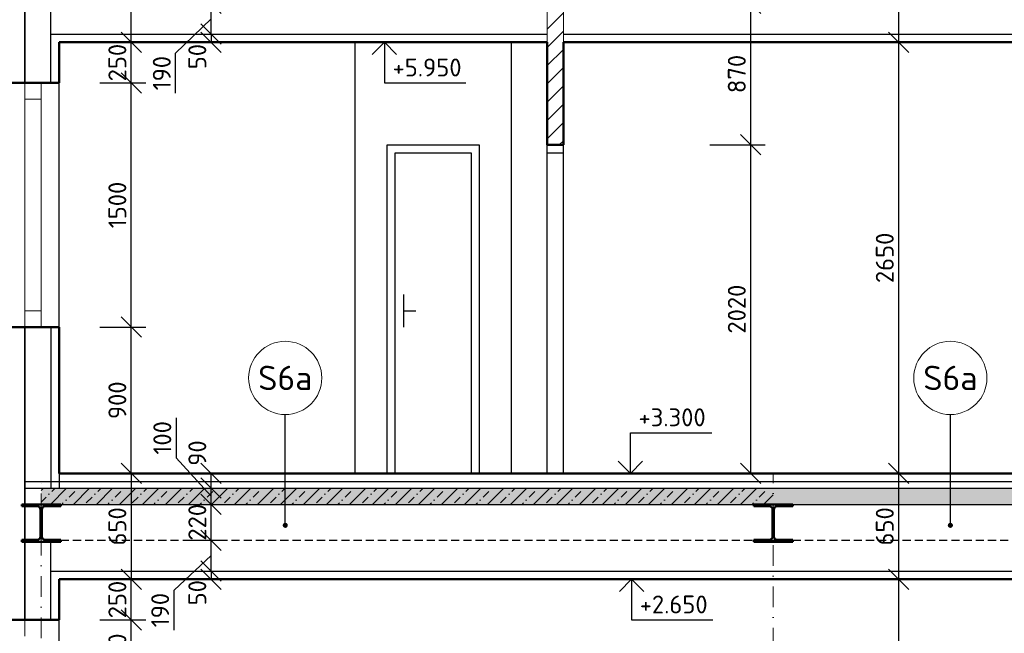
# Model space of a CAD drawing. Header units: millimetres. Extents: x -118752 to 407724, y -73278 to 155058.
# Tile 189 of 256: x 86812 to 92865, y 139100 to 142871. Entities that reach past the tile are written whole.
import ezdxf
from ezdxf.enums import TextEntityAlignment as Align

# ---------------------------------------------------------------- set-up
doc = ezdxf.new("R2010")
doc.units = ezdxf.units.MM
doc.header["$LTSCALE"] = 10
doc.linetypes.add('DASH', pattern=[0.75, 0.5, -0.25])
doc.linetypes.add('DASHDOT', pattern=[25.4, 12.7, -6.35, 0, -6.35])
for name, color, linetype, lineweight in [('CKBUBLINY', 1, 'Continuous', 18), ('CKBUBLINY_POPIS', 3, 'Continuous', 25), ('CKKOTY', 3, 'Continuous', 25), ('CKKOTY_VYS', 3, 'Continuous', 25), ('CKOKNA', 1, 'Continuous', 18), ('CKRASTR', 7, 'DASHDOT', 15), ('CKSTENY_PODROVINOU', 7, 'Continuous', 25), ('CKSTENY_REZ', 6, 'Continuous', 50), ('CSPROFILY_REZY', 4, 'Continuous', 50), ('pohledy', 7, 'Continuous', 25), ('srafy', 7, 'Continuous', 18)]:
    doc.layers.add(name, color=color, linetype=linetype, lineweight=lineweight)
doc.styles.get("Standard").update_dxf_attribs({"font": 'isocpeur.ttf'})
doc.dimstyles.new('CADKON', dxfattribs={"dimscale": 50, "dimtxt": 2.2, "dimasz": 2.5, "dimexe": 1.8, "dimexo": 5, "dimgap": 0.6, "dimtad": 1, "dimrnd": 1, "dimtxsty": 'Standard', "dimblk1": 'OBLIQUE', "dimblk2": 'OBLIQUE', "dimsah": 1, "dimcen": 2.5, "dimadec": 1, "dimazin": 2, "dimtfac": 1, "dimtdec": 4, "dimtix": 1, "dimtmove": 2, "dimatfit": 3, "dimldrblk": 'OPEN30', "dimfxl": 5, "dimfxlon": 1, "dimtolj": 1, "dimarcsym": 0})
pattern_1 = [(45, (0, 0), (-70.71068, 70.71068), []), (45, (70.71, 0), (-35.35534, 106.06602), [50, -25, 0, -25])]

# ---------------------------------------------------------------- blocks, each defined once
blk = doc.blocks.new('_OBLIQUE')
at = {"color": 0, "linetype": 'ByBlock'}
blk.add_line((-0.5, -0.5), (0.5, 0.5), dxfattribs=at)
blk = doc.blocks.new('*D8405')
at = {"layer": 'CKKOTY', "color": 0, "lineweight": -2}
for p, q in [((91964.9, 143382.4), (92304.9, 143382.4)), ((92214.9, 143382.4), (92214.9, 142732.4)), ((91964.9, 142732.4), (92304.9, 142732.4))]:
    blk.add_line(p, q, dxfattribs=at)
at = {"layer": 'Defpoints', "color": 0}
for p in [(90874.4, 143382.4), (90154.4, 142732.4), (92214.9, 142732.4)]:
    blk.add_point(p, dxfattribs=at)
at = {"layer": 'CKKOTY', "color": 0, "lineweight": -2, "xscale": 125, "yscale": 125, "zscale": 125}
for p, rotation in [((92214.9, 143382.4), 90), ((92214.9, 142732.4), 270)]:
    blk.add_blockref('_OBLIQUE', p, dxfattribs=dict(at, rotation=rotation))
at = {"layer": 'CKKOTY', "color": 0, "insert": (92129.9, 143057.4), "char_height": 110, "attachment_point": 5, "rotation": 90}
blk.add_mtext('\\A1;650', dxfattribs=at)
blk = doc.blocks.new('_Open90')
at = {"color": 0, "lineweight": -2}
for p, q in [((-0.5, 0.5), (0, 0)), ((0, 0), (-1, 0)), ((0, 0), (-0.5, -0.5))]:
    blk.add_line(p, q, dxfattribs=at)
blk = doc.blocks.new('*D8406')
at = {"layer": 'CKKOTY', "color": 0, "lineweight": -2}
for p, q in [((91964.9, 142732.4), (92304.9, 142732.4)), ((92214.9, 142732.4), (92214.9, 140082.4)), ((91964.9, 140082.4), (92304.9, 140082.4))]:
    blk.add_line(p, q, dxfattribs=at)
at = {"layer": 'Defpoints', "color": 0}
for p in [(90154.4, 142732.4), (90154.4, 140082.4), (92214.9, 140082.4)]:
    blk.add_point(p, dxfattribs=at)
at = {"layer": 'CKKOTY', "color": 0, "lineweight": -2, "xscale": 125, "yscale": 125, "zscale": 125}
for p, rotation in [((92214.9, 142732.4), 90), ((92214.9, 140082.4), 270)]:
    blk.add_blockref('_OBLIQUE', p, dxfattribs=dict(at, rotation=rotation))
at = {"layer": 'CKKOTY', "color": 0, "insert": (92129.9, 141407.4), "char_height": 110, "attachment_point": 5, "rotation": 90}
blk.add_mtext('\\A1;2650', dxfattribs=at)
blk = doc.blocks.new('*D8407')
at = {"layer": 'CKKOTY', "color": 0, "lineweight": -2}
for p, q in [((91964.9, 140082.4), (92304.9, 140082.4)), ((92214.9, 140082.4), (92214.9, 139432.4)), ((91964.9, 139432.4), (92304.9, 139432.4))]:
    blk.add_line(p, q, dxfattribs=at)
at = {"layer": 'Defpoints', "color": 0}
for p in [(90154.4, 140082.4), (91444.4, 139432.4), (92214.9, 139432.4)]:
    blk.add_point(p, dxfattribs=at)
at = {"layer": 'CKKOTY', "color": 0, "lineweight": -2, "xscale": 125, "yscale": 125, "zscale": 125}
for p, rotation in [((92214.9, 140082.4), 90), ((92214.9, 139432.4), 270)]:
    blk.add_blockref('_OBLIQUE', p, dxfattribs=dict(at, rotation=rotation))
at = {"layer": 'CKKOTY', "color": 0, "insert": (92129.9, 139757.4), "char_height": 110, "attachment_point": 5, "rotation": 90}
blk.add_mtext('\\A1;650', dxfattribs=at)
blk = doc.blocks.new('*D8422')
at = {"layer": 'CKKOTY', "color": 0, "lineweight": -2}
for p, q in [((91964.9, 139432.4), (92304.9, 139432.4)), ((92214.9, 139432.4), (92214.9, 136782.4)), ((91964.9, 136782.4), (92304.9, 136782.4))]:
    blk.add_line(p, q, dxfattribs=at)
at = {"layer": 'Defpoints', "color": 0}
for p in [(91444.4, 139432.4), (91444.4, 136782.4), (92214.9, 136782.4)]:
    blk.add_point(p, dxfattribs=at)
at = {"layer": 'CKKOTY', "color": 0, "lineweight": -2, "xscale": 125, "yscale": 125, "zscale": 125}
for p, rotation in [((92214.9, 139432.4), 90), ((92214.9, 136782.4), 270)]:
    blk.add_blockref('_OBLIQUE', p, dxfattribs=dict(at, rotation=rotation))
at = {"layer": 'CKKOTY', "color": 0, "insert": (92129.9, 138107.4), "char_height": 110, "attachment_point": 5, "rotation": 90}
blk.add_mtext('\\A1;2650', dxfattribs=at)
blk = doc.blocks.new('*D9129')
at = {"layer": 'CKKOTY', "color": 0, "lineweight": -2}
for p, q in [((87304.4, 139182.4), (87587.5, 139182.4)), ((87497.5, 138782.4), (87497.5, 139182.4)), ((87247.5, 138782.4), (87587.5, 138782.4))]:
    blk.add_line(p, q, dxfattribs=at)
at = {"layer": 'Defpoints', "color": 0}
for p in [(87054.4, 139182.4), (87497.5, 139182.4), (86944.4, 138782.4)]:
    blk.add_point(p, dxfattribs=at)
at = {"layer": 'CKKOTY', "color": 0, "lineweight": -2, "xscale": 125, "yscale": 125, "zscale": 125}
for p, rotation in [((87497.5, 139182.4), 90), ((87497.5, 138782.4), 270)]:
    blk.add_blockref('_OBLIQUE', p, dxfattribs=dict(at, rotation=rotation))
at = {"layer": 'CKKOTY', "color": 0, "insert": (87412.5, 138982.4), "char_height": 110, "attachment_point": 5, "rotation": 90}
blk.add_mtext('\\A1;400', dxfattribs=at)
blk = doc.blocks.new('_Open30')
at = {"color": 0, "lineweight": -2}
for p, q in [((-1, 0.268), (0, 0)), ((0, 0), (-1, -0.268)), ((0, 0), (-1, 0))]:
    blk.add_line(p, q, dxfattribs=at)
blk = doc.blocks.new('*D9130')
at = {"layer": 'CKKOTY', "color": 0, "lineweight": -2}
for p, q in [((87304.4, 139432.4), (87587.5, 139432.4)), ((87497.5, 139182.4), (87497.5, 139432.4)), ((87304.4, 139182.4), (87587.5, 139182.4))]:
    blk.add_line(p, q, dxfattribs=at)
at = {"layer": 'Defpoints', "color": 0}
for p in [(87054.4, 139432.4), (87497.5, 139432.4), (87054.4, 139182.4)]:
    blk.add_point(p, dxfattribs=at)
at = {"layer": 'CKKOTY', "color": 0, "lineweight": -2, "xscale": 125, "yscale": 125, "zscale": 125}
for p, rotation in [((87497.5, 139432.4), 270), ((87497.5, 139182.4), 90)]:
    blk.add_blockref('_OBLIQUE', p, dxfattribs=dict(at, rotation=rotation))
at = {"layer": 'CKKOTY', "color": 0, "insert": (87412.5, 139307.4), "char_height": 110, "attachment_point": 5, "rotation": 90}
blk.add_mtext('\\A1;250', dxfattribs=at)
blk = doc.blocks.new('*D9131')
at = {"layer": 'CKKOTY', "color": 0, "lineweight": -2}
for p, q in [((87814.8, 139672.4), (88079, 139672.4)), ((87989, 139482.4), (87989, 139672.4)), ((87760.8, 139366.2), (87989, 139577.4)), ((87795.9, 139482.4), (88079, 139482.4)), ((87760.8, 139119.2), (87760.8, 139366.2))]:
    blk.add_line(p, q, dxfattribs=at)
at = {"layer": 'Defpoints', "color": 0}
for p in [(87564.8, 139672.4), (87989, 139672.4), (87545.9, 139482.4)]:
    blk.add_point(p, dxfattribs=at)
at = {"layer": 'CKKOTY', "color": 0, "lineweight": -2, "xscale": 125, "yscale": 125, "zscale": 125}
for p, rotation in [((87989, 139672.4), 90), ((87989, 139482.4), 270)]:
    blk.add_blockref('_OBLIQUE', p, dxfattribs=dict(at, rotation=rotation))
at = {"layer": 'CKKOTY', "color": 0, "insert": (87675.8, 139242.7), "char_height": 110, "attachment_point": 5, "rotation": 90}
blk.add_mtext('\\A1;190', dxfattribs=at)
blk = doc.blocks.new('*D9132')
at = {"layer": 'CKKOTY', "color": 0, "lineweight": -2}
for p, q in [((87805.9, 139892.4), (88079, 139892.4)), ((87989, 139672.4), (87989, 139892.4)), ((87814.8, 139672.4), (88079, 139672.4))]:
    blk.add_line(p, q, dxfattribs=at)
at = {"layer": 'Defpoints', "color": 0}
for p in [(87555.9, 139892.4), (87989, 139892.4), (87564.8, 139672.4)]:
    blk.add_point(p, dxfattribs=at)
at = {"layer": 'CKKOTY', "color": 0, "lineweight": -2, "xscale": 125, "yscale": 125, "zscale": 125}
for p, rotation in [((87989, 139892.4), 270), ((87989, 139672.4), 90)]:
    blk.add_blockref('_OBLIQUE', p, dxfattribs=dict(at, rotation=rotation))
at = {"layer": 'CKKOTY', "color": 0, "insert": (87904, 139782.4), "char_height": 110, "attachment_point": 5, "rotation": 90}
blk.add_mtext('\\A1;220', dxfattribs=at)
blk = doc.blocks.new('*D9133')
at = {"layer": 'CKKOTY', "color": 0, "lineweight": -2}
for p, q in [((87773.9, 140424.9), (87773.9, 140177.9)), ((87773.9, 140177.9), (87989, 139942.4)), ((87795.9, 139992.4), (88079, 139992.4)), ((87989, 139892.4), (87989, 139992.4)), ((87805.9, 139892.4), (88079, 139892.4))]:
    blk.add_line(p, q, dxfattribs=at)
at = {"layer": 'Defpoints', "color": 0}
for p in [(87545.9, 139992.4), (87989, 139992.4), (87555.9, 139892.4)]:
    blk.add_point(p, dxfattribs=at)
at = {"layer": 'CKKOTY', "color": 0, "lineweight": -2, "xscale": 125, "yscale": 125, "zscale": 125}
for p, rotation in [((87989, 139992.4), 90), ((87989, 139892.4), 270)]:
    blk.add_blockref('_OBLIQUE', p, dxfattribs=dict(at, rotation=rotation))
at = {"layer": 'CKKOTY', "color": 0, "insert": (87688.9, 140301.4), "char_height": 110, "attachment_point": 5, "rotation": 90}
blk.add_mtext('\\A1;100', dxfattribs=at)
blk = doc.blocks.new('*D9134')
at = {"layer": 'CKKOTY', "color": 0, "lineweight": -2}
for p, q in [((87795.9, 140082.4), (88079, 140082.4)), ((87989, 139992.4), (87989, 140082.4)), ((87795.9, 139992.4), (88079, 139992.4))]:
    blk.add_line(p, q, dxfattribs=at)
at = {"layer": 'Defpoints', "color": 0}
for p in [(87545.9, 140082.4), (87989, 140082.4), (87545.9, 139992.4)]:
    blk.add_point(p, dxfattribs=at)
at = {"layer": 'CKKOTY', "color": 0, "lineweight": -2, "xscale": 125, "yscale": 125, "zscale": 125}
for p, rotation in [((87989, 140082.4), 90), ((87989, 139992.4), 270)]:
    blk.add_blockref('_OBLIQUE', p, dxfattribs=dict(at, rotation=rotation))
at = {"layer": 'CKKOTY', "color": 0, "insert": (87904, 140207.9), "char_height": 110, "attachment_point": 5, "rotation": 90}
blk.add_mtext('\\A1;90', dxfattribs=at)
blk = doc.blocks.new('*D9135')
at = {"layer": 'CKKOTY', "color": 0, "lineweight": -2}
for p, q in [((87304.4, 140982.4), (87587.5, 140982.4)), ((87497.5, 140082.4), (87497.5, 140982.4)), ((87304.4, 140082.4), (87587.5, 140082.4))]:
    blk.add_line(p, q, dxfattribs=at)
at = {"layer": 'Defpoints', "color": 0}
for p in [(87054.4, 140982.4), (87497.5, 140982.4), (87054.4, 140082.4)]:
    blk.add_point(p, dxfattribs=at)
at = {"layer": 'CKKOTY', "color": 0, "lineweight": -2, "xscale": 125, "yscale": 125, "zscale": 125}
for p, rotation in [((87497.5, 140982.4), 90), ((87497.5, 140082.4), 270)]:
    blk.add_blockref('_OBLIQUE', p, dxfattribs=dict(at, rotation=rotation))
at = {"layer": 'CKKOTY', "color": 0, "insert": (87412.5, 140532.4), "char_height": 110, "attachment_point": 5, "rotation": 90}
blk.add_mtext('\\A1;900', dxfattribs=at)
blk = doc.blocks.new('*D9136')
at = {"layer": 'CKKOTY', "color": 0, "lineweight": -2}
for p, q in [((87304.4, 142482.4), (87587.5, 142482.4)), ((87497.5, 140982.4), (87497.5, 142482.4)), ((87304.4, 140982.4), (87587.5, 140982.4))]:
    blk.add_line(p, q, dxfattribs=at)
at = {"layer": 'Defpoints', "color": 0}
for p in [(87054.4, 142482.4), (87497.5, 142482.4), (87054.4, 140982.4)]:
    blk.add_point(p, dxfattribs=at)
at = {"layer": 'CKKOTY', "color": 0, "lineweight": -2, "xscale": 125, "yscale": 125, "zscale": 125}
for p, rotation in [((87497.5, 142482.4), 90), ((87497.5, 140982.4), 270)]:
    blk.add_blockref('_OBLIQUE', p, dxfattribs=dict(at, rotation=rotation))
at = {"layer": 'CKKOTY', "color": 0, "insert": (87412.5, 141732.4), "char_height": 110, "attachment_point": 5, "rotation": 90}
blk.add_mtext('\\A1;1500', dxfattribs=at)
blk = doc.blocks.new('*D9137')
at = {"layer": 'CKKOTY', "color": 0, "lineweight": -2}
for p, q in [((87304.4, 142732.4), (87587.5, 142732.4)), ((87497.5, 142482.4), (87497.5, 142732.4)), ((87304.4, 142482.4), (87587.5, 142482.4))]:
    blk.add_line(p, q, dxfattribs=at)
at = {"layer": 'Defpoints', "color": 0}
for p in [(87054.4, 142732.4), (87497.5, 142732.4), (87054.4, 142482.4)]:
    blk.add_point(p, dxfattribs=at)
at = {"layer": 'CKKOTY', "color": 0, "lineweight": -2, "xscale": 125, "yscale": 125, "zscale": 125}
for p, rotation in [((87497.5, 142732.4), 270), ((87497.5, 142482.4), 90)]:
    blk.add_blockref('_OBLIQUE', p, dxfattribs=dict(at, rotation=rotation))
at = {"layer": 'CKKOTY', "color": 0, "insert": (87412.5, 142607.4), "char_height": 110, "attachment_point": 5, "rotation": 90}
blk.add_mtext('\\A1;250', dxfattribs=at)
blk = doc.blocks.new('*D9138')
at = {"layer": 'CKKOTY', "color": 0, "lineweight": -2}
for p, q in [((87304.4, 143382.4), (87587.5, 143382.4)), ((87497.5, 142732.4), (87497.5, 143382.4)), ((87304.4, 142732.4), (87587.5, 142732.4))]:
    blk.add_line(p, q, dxfattribs=at)
at = {"layer": 'Defpoints', "color": 0}
for p in [(87054.4, 143382.4), (87497.5, 143382.4), (87054.4, 142732.4)]:
    blk.add_point(p, dxfattribs=at)
at = {"layer": 'CKKOTY', "color": 0, "lineweight": -2, "xscale": 125, "yscale": 125, "zscale": 125}
for p, rotation in [((87497.5, 143382.4), 90), ((87497.5, 142732.4), 270)]:
    blk.add_blockref('_OBLIQUE', p, dxfattribs=dict(at, rotation=rotation))
at = {"layer": 'CKKOTY', "color": 0, "insert": (87412.5, 143057.4), "char_height": 110, "attachment_point": 5, "rotation": 90}
blk.add_mtext('\\A1;650', dxfattribs=at)
blk = doc.blocks.new('*D9143')
at = {"layer": 'CKKOTY', "color": 0, "lineweight": -2}
for p, q in [((87304.4, 140082.4), (87587.5, 140082.4)), ((87497.5, 140082.4), (87497.5, 139432.4)), ((87304.4, 139432.4), (87587.5, 139432.4))]:
    blk.add_line(p, q, dxfattribs=at)
at = {"layer": 'Defpoints', "color": 0}
for p in [(87054.4, 140082.4), (87054.4, 139432.4), (87497.5, 139432.4)]:
    blk.add_point(p, dxfattribs=at)
at = {"layer": 'CKKOTY', "color": 0, "lineweight": -2, "xscale": 125, "yscale": 125, "zscale": 125}
for p, rotation in [((87497.5, 140082.4), 90), ((87497.5, 139432.4), 270)]:
    blk.add_blockref('_OBLIQUE', p, dxfattribs=dict(at, rotation=rotation))
at = {"layer": 'CKKOTY', "color": 0, "insert": (87412.5, 139757.4), "char_height": 110, "attachment_point": 5, "rotation": 90}
blk.add_mtext('\\A1;650', dxfattribs=at)
blk = doc.blocks.new('*D9147')
at = {"layer": 'CKKOTY', "color": 0, "lineweight": -2}
for p, q in [((87814.8, 142972.4), (88079, 142972.4)), ((87989, 142782.4), (87989, 142972.4)), ((87770.5, 142666.2), (87989, 142877.4)), ((87795.9, 142782.4), (88079, 142782.4)), ((87770.5, 142419.2), (87770.5, 142666.2))]:
    blk.add_line(p, q, dxfattribs=at)
at = {"layer": 'Defpoints', "color": 0}
for p in [(87564.8, 142972.4), (87989, 142972.4), (87545.9, 142782.4)]:
    blk.add_point(p, dxfattribs=at)
at = {"layer": 'CKKOTY', "color": 0, "lineweight": -2, "xscale": 125, "yscale": 125, "zscale": 125}
for p, rotation in [((87989, 142972.4), 90), ((87989, 142782.4), 270)]:
    blk.add_blockref('_OBLIQUE', p, dxfattribs=dict(at, rotation=rotation))
at = {"layer": 'CKKOTY', "color": 0, "insert": (87685.5, 142542.7), "char_height": 110, "attachment_point": 5, "rotation": 90}
blk.add_mtext('\\A1;190', dxfattribs=at)
blk = doc.blocks.new('*D9151')
at = {"layer": 'CKKOTY', "color": 0, "lineweight": -2}
for p, q in [((91055.2, 142972.4), (91395.2, 142972.4)), ((91305.2, 142972.4), (91305.2, 142102.4)), ((91055.2, 142102.4), (91395.2, 142102.4))]:
    blk.add_line(p, q, dxfattribs=at)
at = {"layer": 'Defpoints', "color": 0}
for p in [(90154.4, 142972.4), (90154.4, 142102.4), (91305.2, 142102.4)]:
    blk.add_point(p, dxfattribs=at)
at = {"layer": 'CKKOTY', "color": 0, "lineweight": -2, "xscale": 125, "yscale": 125, "zscale": 125}
for p, rotation in [((91305.2, 142972.4), 90), ((91305.2, 142102.4), 270)]:
    blk.add_blockref('_OBLIQUE', p, dxfattribs=dict(at, rotation=rotation))
at = {"layer": 'CKKOTY', "color": 0, "insert": (91220.2, 142537.4), "char_height": 110, "attachment_point": 5, "rotation": 90}
blk.add_mtext('\\A1;870', dxfattribs=at)
blk = doc.blocks.new('*D9152')
at = {"layer": 'CKKOTY', "color": 0, "lineweight": -2}
for p, q in [((91055.2, 142102.4), (91395.2, 142102.4)), ((91305.2, 142102.4), (91305.2, 140082.4)), ((91055.2, 140082.4), (91395.2, 140082.4))]:
    blk.add_line(p, q, dxfattribs=at)
at = {"layer": 'Defpoints', "color": 0}
for p in [(90154.4, 142102.4), (90154.4, 140082.4), (91305.2, 140082.4)]:
    blk.add_point(p, dxfattribs=at)
at = {"layer": 'CKKOTY', "color": 0, "lineweight": -2, "xscale": 125, "yscale": 125, "zscale": 125}
for p, rotation in [((91305.2, 142102.4), 90), ((91305.2, 140082.4), 270)]:
    blk.add_blockref('_OBLIQUE', p, dxfattribs=dict(at, rotation=rotation))
at = {"layer": 'CKKOTY', "color": 0, "insert": (91220.2, 141092.4), "char_height": 110, "attachment_point": 5, "rotation": 90}
blk.add_mtext('\\A1;2020', dxfattribs=at)
blk = doc.blocks.new('*D9197')
at = {"layer": 'CKKOTY', "color": 0, "lineweight": -2}
for p, q in [((87795.9, 139482.4), (88079, 139482.4)), ((87989, 139482.4), (87989, 139432.4)), ((87795.9, 139432.4), (88079, 139432.4))]:
    blk.add_line(p, q, dxfattribs=at)
at = {"layer": 'Defpoints', "color": 0}
for p in [(87545.9, 139482.4), (87545.9, 139432.4), (87989, 139432.4)]:
    blk.add_point(p, dxfattribs=at)
at = {"layer": 'CKKOTY', "color": 0, "lineweight": -2, "xscale": 125, "yscale": 125, "zscale": 125}
for p, rotation in [((87989, 139482.4), 270), ((87989, 139432.4), 90)]:
    blk.add_blockref('_OBLIQUE', p, dxfattribs=dict(at, rotation=rotation))
at = {"layer": 'CKKOTY', "color": 0, "insert": (87904, 139349.3), "char_height": 110, "attachment_point": 5, "rotation": 90}
blk.add_mtext('\\A1;50', dxfattribs=at)
blk = doc.blocks.new('*D9198')
at = {"layer": 'CKKOTY', "color": 0, "lineweight": -2}
for p, q in [((87910.1, 142782.4), (88079, 142782.4)), ((87989, 142782.4), (87989, 142732.4)), ((87910.1, 142732.4), (88079, 142732.4))]:
    blk.add_line(p, q, dxfattribs=at)
at = {"layer": 'Defpoints', "color": 0}
for p in [(87660.1, 142782.4), (87660.1, 142732.4), (87989, 142732.4)]:
    blk.add_point(p, dxfattribs=at)
at = {"layer": 'CKKOTY', "color": 0, "lineweight": -2, "xscale": 125, "yscale": 125, "zscale": 125}
for p, rotation in [((87989, 142782.4), 270), ((87989, 142732.4), 90)]:
    blk.add_blockref('_OBLIQUE', p, dxfattribs=dict(at, rotation=rotation))
at = {"layer": 'CKKOTY', "color": 0, "insert": (87904, 142644.4), "char_height": 110, "attachment_point": 5, "rotation": 90}
blk.add_mtext('\\A1;50', dxfattribs=at)
blk = doc.blocks.new('*U3382')
at = {"color": 0, "linetype": 'ByBlock', "lineweight": -2}
blk.add_lwpolyline([(-1.5, -1.5), (0, 0), (1.5, -1.5), (0, 0), (0, -5), (10, -5)], dxfattribs=at)
blk = doc.blocks.new('*U3198')
at = {"color": 0, "linetype": 'ByBlock', "lineweight": -2}
blk.add_lwpolyline([(-1.5, 1.5), (0, 0), (1.5, 1.5), (0, 0), (0, 5), (10, 5)], dxfattribs=at)
blk = doc.blocks.new('*U3383')
at = {"color": 0, "linetype": 'ByBlock', "lineweight": -2}
blk.add_lwpolyline([(-1.5, -1.5), (0, 0), (1.5, -1.5), (0, 0), (0, -5), (10, -5)], dxfattribs=at)
blk = doc.blocks.new('CK_S_EXT_HEAHEA240')
for p, q in [((-120, 115), (120, 115)), ((-120, 115), (-120, 103)), ((-120, 103), (-24.75, 103)), ((-3.75, -82), (-3.75, 82)), ((3.75, -82), (3.75, 82)), ((120, 103), (24.75, 103)), ((120, 115), (120, 103)), ((-120, -115), (-120, -103)), ((-120, -103), (-24.75, -103)), ((-120, -115), (120, -115)), ((120, -103), (24.75, -103)), ((120, -115), (120, -103))]:
    blk.add_line(p, q)
for centre, start, end in [((-24.75, 82), 0, 90), ((24.75, 82), 90, 180), ((-24.75, -82), 270, 0), ((24.75, -82), 180, 270)]:
    blk.add_arc(centre, 21, start, end)
blk = doc.blocks.new('CK_BUBBLE_1_0_0')
at = {"color": 0, "linetype": 'ByBlock', "lineweight": -2}
blk.add_circle((0, 0), 1, dxfattribs=at)

msp = doc.modelspace()

# ---------------------------------------------------------------- hatches: boundary and pattern name
at = {"layer": 'srafy'}
h = msp.add_hatch(dxfattribs=at)
h.set_pattern_fill('ANSI31', color=256, scale=25, style=0)
h.paths.add_polyline_path([(90774.387, 146062.436), (90774.387, 145402.436), (90874.387, 145402.436), (90874.387, 146062.436), (90874.387, 146112.436), (90774.387, 146112.436)])
h.paths.add_polyline_path([(90054.387, 142762.436), (90054.387, 142102.436), (90154.387, 142102.436), (90154.387, 142762.436), (90154.387, 142812.436), (90054.387, 142812.436)])
h.paths.add_polyline_path([(90054.387, 142972.436), (90154.387, 142972.436), (90154.387, 142812.436), (90054.387, 142812.436)], flags=0)
h.paths.add_polyline_path([(90774.387, 146272.436), (90874.387, 146272.436), (90874.387, 146112.436), (90774.387, 146112.436)], flags=0)
h.paths.add_polyline_path([(90774.387, 146492.436), (90874.387, 146492.436), (90874.387, 146272.436), (90774.387, 146272.436)], flags=0)
h.paths.add_polyline_path([(90054.387, 143192.436), (90154.387, 143192.436), (90154.387, 142972.436), (90054.387, 142972.436)], flags=0)
at = {"layer": 'srafy', "transparency": 33554661}
h = msp.add_hatch(dxfattribs=at)
h.set_pattern_fill('BETON-PROSTY', color=256, scale=25, style=0)
h.set_pattern_definition(pattern_1)
h.paths.add_polyline_path([(88444.584, 139892.436), (88444.584, 139992.436), (87054.387, 139992.436), (87004.387, 139992.436), (86944.387, 139992.436), (86944.387, 139892.436), (87064.387, 139892.436)])
h.paths.add_polyline_path([(83587.924, 139780.45), (83587.924, 140090.45), (88817.924, 140090.45), (88817.924, 139780.45)], flags=24)
h.paths.add_polyline_path([(92533.099, 139892.436), (93934.387, 139892.436), (94174.387, 139892.436), (97444.387, 139892.436), (97444.387, 139992.436), (92533.099, 139992.436)])
h.paths.add_polyline_path([(91444.387, 139992.436), (92533.099, 139992.436), (92533.099, 139892.436), (91444.387, 139892.436)])
h.paths.add_polyline_path([(91324.387, 139892.436), (91444.387, 139892.436), (91444.387, 139992.436), (88444.584, 139992.436), (88444.584, 139892.436)])
h = msp.add_hatch(dxfattribs=at)
h.set_pattern_fill('BETON-PROSTY', color=256, scale=25, style=0)
h.set_pattern_definition(pattern_1)
h.paths.add_polyline_path([(87064.387, 139892.436), (91324.387, 139892.436), (91444.387, 139892.436), (91444.387, 139992.436), (87054.387, 139992.436), (87004.387, 139992.436), (86944.387, 139992.436), (86944.387, 139892.436)])

# ---------------------------------------------------------------- linework, layer by layer
at = {"layer": 'CKKOTY_VYS'}
for p, q in [((89304.435, 142732.436), (88804.435, 142732.436)), ((90816.335, 140082.436), (90316.335, 140082.436)), ((90823.436, 139432.436), (90323.436, 139432.436))]:
    msp.add_line(p, q, dxfattribs=at)
at = {"layer": 'CKOKNA'}
for p, q in [((86844.387, 142382.436), (86844.387, 142482.436)), ((86944.387, 142382.436), (86944.387, 142482.436)), ((86844.387, 141082.436), (86844.387, 142382.436)), ((86844.387, 142382.436), (86944.387, 142382.436)), ((86944.387, 141082.436), (86944.387, 142382.436)), ((86844.387, 141082.436), (86944.387, 141082.436)), ((86844.387, 141082.436), (86844.387, 140982.436)), ((86944.387, 141082.436), (86944.387, 140982.436)), ((86844.387, 139082.436), (86844.387, 139182.436)), ((86944.387, 139082.436), (86944.387, 139182.436))]:
    msp.add_line(p, q, dxfattribs=at)
at = {"layer": 'CKRASTR'}
for p, q in [((86944.387, 136782.436), (86944.387, 140082.436)), ((91444.387, 135195.184), (91444.387, 140082.436))]:
    msp.add_line(p, q, dxfattribs=at)
at = {"layer": 'CKSTENY_PODROVINOU'}
for p, q in [((86844.387, 144282.436), (86844.387, 142482.436)), ((86844.387, 142482.436), (86724.387, 142482.436)), ((86844.387, 140982.436), (86724.387, 140982.436)), ((86844.387, 140982.436), (86844.387, 139182.436)), ((86844.387, 139182.436), (86724.387, 139182.436))]:
    msp.add_line(p, q, dxfattribs=at)
at = {"layer": 'CKSTENY_REZ'}
for p, q in [((87054.387, 142732.436), (90054.387, 142732.436)), ((87054.387, 142482.436), (87054.387, 142732.436)), ((90054.387, 142102.436), (90054.387, 142732.436)), ((90154.387, 142732.436), (97564.387, 142732.436)), ((90154.387, 142102.436), (90154.387, 142732.436)), ((86724.387, 142482.436), (87054.387, 142482.436)), ((90054.387, 142102.436), (90154.387, 142102.436)), ((86724.387, 140982.436), (87054.387, 140982.436)), ((87054.387, 140982.436), (87054.387, 140082.436)), ((87054.387, 140082.436), (97564.387, 140082.436)), ((87054.387, 139432.436), (97564.387, 139432.436)), ((87054.387, 139182.436), (87054.387, 139432.436)), ((87054.387, 139182.436), (87054.387, 139432.436)), ((86724.387, 139182.436), (87054.387, 139182.436))]:
    msp.add_line(p, q, dxfattribs=at)
at = {"layer": 'pohledy'}
for p, q in [((86844.387, 142482.436), (86844.387, 144282.436)), ((87004.387, 142482.436), (87004.387, 142962.436)), ((87004.387, 142782.436), (90054.387, 142782.436)), ((90154.387, 142782.436), (97564.387, 142782.436)), ((88874.387, 140082.436), (88874.387, 142732.436)), ((88874.387, 140082.436), (88874.387, 142732.436)), ((89832.966, 142732.436), (89832.966, 140082.436)), ((87054.387, 140982.436), (87054.387, 142482.436)), ((90054.387, 140082.436), (90054.387, 142102.436)), ((90154.387, 140082.436), (90154.387, 142102.436)), ((90054.387, 142052.436), (90154.387, 142052.436)), ((89170.834, 141182.436), (89170.834, 140982.436)), ((89170.834, 141082.436), (89247.843, 141082.436)), ((86844.387, 139182.436), (86844.387, 140982.436)), ((87004.387, 140982.436), (87004.387, 139992.436)), ((87054.387, 140082.436), (87054.387, 139992.436)), ((86844.387, 140032.436), (97564.387, 140032.436)), ((86844.387, 139992.436), (97564.387, 139992.436)), ((86844.387, 139892.436), (97564.387, 139892.436)), ((87004.387, 139182.436), (87004.387, 139662.436)), ((87004.387, 139482.436), (97564.387, 139482.436)), ((87054.387, 136782.436), (87054.387, 139182.436))]:
    msp.add_line(p, q, dxfattribs=at)
at = {"layer": 'pohledy', "linetype": 'DASH', "ltscale": 10}
msp.add_line((87064.387, 139672.436), (97564.387, 139672.436), dxfattribs=at)
at = {"layer": 'pohledy'}
for points in [[(89070.834, 142102.436), (89636.519, 142102.436), (89636.519, 140082.436), (89070.834, 140082.436)], [(89120.834, 142052.436), (89586.519, 142052.436), (89586.519, 140082.436), (89120.834, 140082.436)]]:
    msp.add_lwpolyline(points, close=True, dxfattribs=at)
at = {"layer": 'srafy'}
for p, q in [((90054.387, 142732.436), (90054.387, 143192.436)), ((90154.387, 142732.436), (90154.387, 143192.436))]:
    msp.add_line(p, q, dxfattribs=at)

# ---------------------------------------------------------------- block references
at = {"layer": 'CKBUBLINY'}
ref = msp.add_blockref('CK_BUBBLE_1_0_0', (88444.584, 140669.574), dxfattribs=dict(at, xscale=225, yscale=225, zscale=225))
ref.add_attrib('NUM1', 'S6a', dxfattribs={"layer": 'CKBUBLINY_POPIS', "height": 150}).set_placement((88444.584, 140669.574), align=Align.MIDDLE_CENTER)
ref = msp.add_blockref('CK_BUBBLE_1_0_0', (92533.099, 140669.574), dxfattribs=dict(at, xscale=225, yscale=225, zscale=225))
ref.add_attrib('NUM1', 'S6a', dxfattribs={"layer": 'CKBUBLINY_POPIS', "height": 150}).set_placement((92533.099, 140669.574), align=Align.MIDDLE_CENTER)
at = {"layer": 'CKKOTY_VYS'}
ref = msp.add_blockref('*U3382', (89054.435, 142732.436), dxfattribs=dict(at, xscale=50, yscale=50, zscale=50))
ref.add_attrib('Výška', '+5.950', (89104.435, 142522.436), dxfattribs={"layer": '0', "color": 0, "linetype": 'ByBlock', "lineweight": -2, "height": 110})
ref = msp.add_blockref('*U3198', (90566.335, 140082.436), dxfattribs=dict(at, xscale=50, yscale=50, zscale=50))
ref.add_attrib('Výška', '+3.300', (90616.335, 140372.436), dxfattribs={"layer": '0', "color": 0, "linetype": 'ByBlock', "lineweight": -2, "height": 110})
ref = msp.add_blockref('*U3383', (90573.436, 139432.436), dxfattribs=dict(at, xscale=50, yscale=50, zscale=50))
ref.add_attrib('Výška', '+2.650', (90623.436, 139222.436), dxfattribs={"layer": '0', "color": 0, "linetype": 'ByBlock', "lineweight": -2, "height": 110})
at = {"layer": 'CSPROFILY_REZY'}
for p in [(86944.387, 139777.436), (91444.387, 139777.436)]:
    msp.add_blockref('CK_S_EXT_HEAHEA240', p, dxfattribs=at)

# ---------------------------------------------------------------- dimensions: what is measured, and where the dimension line sits
at = {"layer": 'CKKOTY'}
for base, p1, p2, override, picture, middle in [((87497.471, 143382.436), (87054.387, 142732.436), (87054.387, 143382.436), {"dimtmove": 2}, '*D9138', (87412.471, 143057.436)), ((92214.879, 142732.436), (90874.387, 143382.436), (90154.387, 142732.436), {"dimscale": 50, "dimexo": 10, "dimtmove": 2, "dimldrblk": 'Open90'}, '*D8405', (92129.879, 143057.436)), ((91305.187, 142102.436), (90154.387, 142972.436), (90154.387, 142102.436), {"dimtmove": 2}, '*D9151', (91220.187, 142537.436)), ((87497.471, 142732.436), (87054.387, 142482.436), (87054.387, 142732.436), {"dimtmove": 2}, '*D9137', (87412.471, 142607.436)), ((92214.879, 140082.436), (90154.387, 142732.436), (90154.387, 140082.436), {"dimscale": 50, "dimexo": 10, "dimtmove": 2, "dimldrblk": 'Open90'}, '*D8406', (92129.879, 141407.436)), ((87497.471, 142482.436), (87054.387, 140982.436), (87054.387, 142482.436), {"dimtmove": 2}, '*D9136', (87412.471, 141732.436)), ((91305.187, 140082.436), (90154.387, 142102.436), (90154.387, 140082.436), {"dimtmove": 2}, '*D9152', (91220.187, 141092.436)), ((87497.471, 140982.436), (87054.387, 140082.436), (87054.387, 140982.436), {"dimtmove": 2}, '*D9135', (87412.471, 140532.436)), ((92214.879, 139432.436), (90154.387, 140082.436), (91444.387, 139432.436), {"dimscale": 50, "dimexo": 10, "dimtmove": 2, "dimldrblk": 'Open90'}, '*D8407', (92129.879, 139757.436)), ((87988.983, 139892.436), (87564.85, 139672.436), (87555.899, 139892.436), {"dimtmove": 2}, '*D9132', (87903.983, 139782.436)), ((87497.471, 139432.436), (87054.387, 139182.436), (87054.387, 139432.436), {"dimtmove": 2}, '*D9130', (87412.471, 139307.436)), ((92214.879, 136782.436), (91444.387, 139432.436), (91444.387, 136782.436), {"dimscale": 50, "dimexo": 10, "dimtmove": 2, "dimldrblk": 'Open90'}, '*D8422', (92129.879, 138107.436))]:
    dim = msp.add_linear_dim(base=base, p1=p1, p2=p2, angle=90, dimstyle='CADKON', override=override, dxfattribs=at)
    dim.commit()
    dim.dimension.update_dxf_attribs({"geometry": picture, "text_midpoint": middle})
for base, p1, p2, override, picture, middle in [((87988.983, 142972.436), (87545.899, 142782.436), (87564.85, 142972.436), {"dimtmove": 1}, '*D9147', (87770.511, 142636.177)), ((87988.983, 139992.436), (87555.899, 139892.436), (87545.899, 139992.436), {"dimtmove": 1}, '*D9133', (87773.896, 140207.875)), ((87988.983, 140082.436), (87545.899, 139992.436), (87545.899, 140082.436), {"dimtmove": 2}, '*D9134', (87903.983, 140207.875)), ((87988.983, 139672.436), (87545.899, 139482.436), (87564.85, 139672.436), {"dimtmove": 1}, '*D9131', (87760.799, 139336.177))]:
    dim = msp.add_linear_dim(base=base, p1=p1, p2=p2, angle=90, dimstyle='CADKON', override=override, dxfattribs=at)
    dim.commit()
    dim.dimension.update_dxf_attribs({"geometry": picture, "text_midpoint": middle, "dimtype": 160})
for base, p1, p2, picture, middle in [((87988.983, 142732.436), (87660.082, 142782.436), (87660.082, 142732.436), '*D9198', (87903.983, 142644.403)), ((87988.983, 139432.436), (87545.899, 139482.436), (87545.899, 139432.436), '*D9197', (87903.983, 139349.277))]:
    dim = msp.add_linear_dim(base=base, p1=p1, p2=p2, angle=90, dimstyle='CADKON', dxfattribs=at)
    dim.commit()
    dim.dimension.update_dxf_attribs({"geometry": picture, "text_midpoint": middle, "dimtype": 160})
for base, p1, p2, picture, middle in [((87497.471, 139432.436), (87054.387, 140082.436), (87054.387, 139432.436), '*D9143', (87412.471, 139757.436)), ((87497.471, 139182.436), (86944.387, 138782.436), (87054.387, 139182.436), '*D9129', (87412.471, 138982.436))]:
    dim = msp.add_linear_dim(base=base, p1=p1, p2=p2, angle=90, dimstyle='CADKON', dxfattribs=at)
    dim.commit()
    dim.dimension.update_dxf_attribs({"geometry": picture, "text_midpoint": middle})

# ---------------------------------------------------------------- leaders
at = {"layer": 'CKBUBLINY'}
for points in [[(88444.584, 139763.723), (88444.584, 140444.574)], [(92533.099, 139763.723), (92533.099, 140444.574)]]:
    msp.add_leader(points, dimstyle='CADKON', override={"dimasz": 2.5, "dimldrblk": 'DotSmall'}, dxfattribs=at)

doc.saveas('drawing.dxf')
